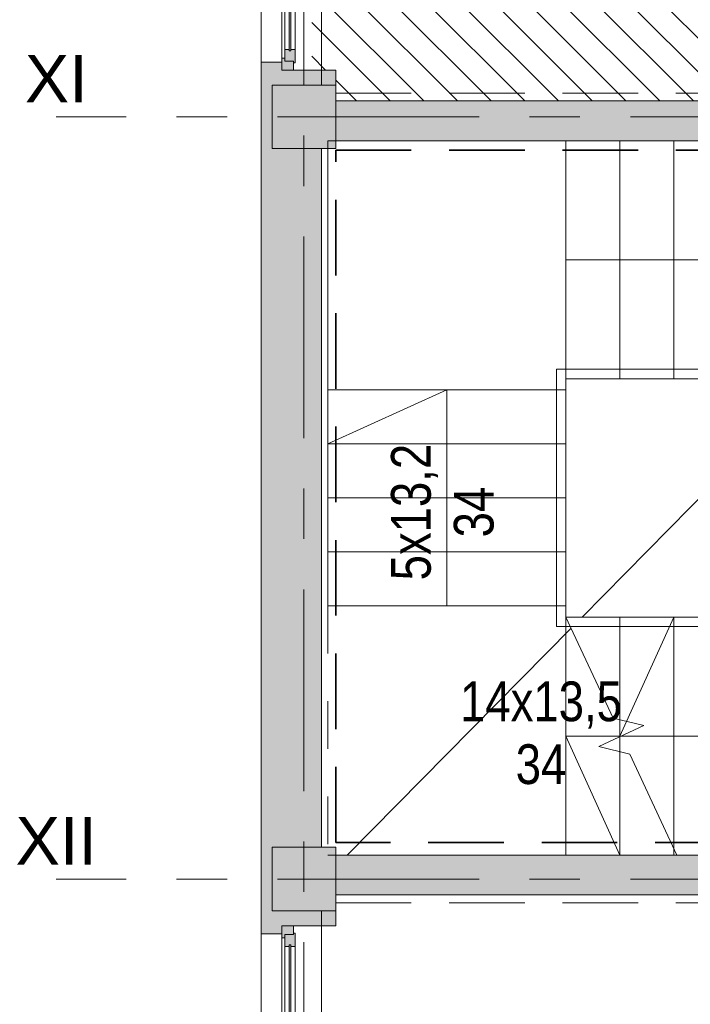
# Model space of a CAD drawing. Header units: centimetres. Extents: x -1737 to 22393, y -8842 to 3838.
# Tile 70 of 167: x -1392 to -969, y 1289 to 1910. Entities that reach past the tile are written whole.
import ezdxf

# ---------------------------------------------------------------- set-up
doc = ezdxf.new("R2010")
doc.units = ezdxf.units.CM
for name, pattern in [('Dash', [60, 30, -30]), ('Hidden', [71.4375, 47.625, -23.8125]), ('Oś', [222.25, 127, -31.75, 31.75, -31.75]), ('Ukryte', [71.438, 47.625, -23.813])]:
    doc.linetypes.add(name, pattern=pattern)
for name, color, linetype, lineweight in [('A-AREA', 32, 'Continuous', 13), ('A-DETL', 90, 'Continuous', 9), ('A-DETL-GENF', 92, 'Continuous', 9), ('A-DETL-HDLN', 90, 'Ukryte', 9), ('A-DETL-THIN', 151, 'Continuous', 9), ('A-GLAZ', 151, 'Continuous', 13), ('A-WALL', 113, 'Continuous', 13), ('A-WALL-PATT', 111, 'Continuous', 13), ('G-ANNO-TEXT', 231, 'Continuous', 13), ('S-COLS', 52, 'Continuous', 13), ('S-GRID', 1, 'Continuous', 13), ('S-GRID-IDEN', 1, 'Continuous', 13), ('S-STRS', 31, 'Continuous', 13), ('S-STRS-MBND', 31, 'Continuous', 13)]:
    doc.layers.add(name, color=color, linetype=linetype, lineweight=lineweight)
doc.styles.add('Arial Narrow_3', font='ARIALN.TTF', dxfattribs={"height": 25})
doc.styles.add('Arial_4', font='arial.ttf', dxfattribs={"height": 30})

# ---------------------------------------------------------------- blocks, each defined once
blk = doc.blocks.new('M_Concrete-Square-Column - 400 x 400mm-1512407-3_piętro I __3_90 m_ - stan projektowany')
at = {"layer": 'S-COLS', "lineweight": 9}
blk.add_hatch(color=253, dxfattribs=at).paths.add_polyline_path([(20, -20), (20, 20), (-20, 20), (-20, -20), (11, -20)], flags=0)
for p, q in [((20, 20), (-20, 20)), ((-20, 20), (-20, -20)), ((20, -20), (20, 20)), ((-20, -20), (20, -20))]:
    blk.add_line(p, q, dxfattribs=at)
blk = doc.blocks.new('Okno - automatyczna etykieta - 181x181 _nietypowy podział_-2208595-3_piętro I __3_90 m_ - stan projektowany')
at = {"layer": 'A-GLAZ', "lineweight": 9}
h = blk.add_hatch(color=253, dxfattribs=at)
h.paths.add_polyline_path([(90.5, -0.77), (90.5, 1.5), (85, 1.5), (85, -4), (83, -4), (83, -6), (90.5, -6)], flags=0)
h.paths.add_polyline_path([(-83, -6), (-83, -4), (-85, -4), (-85, 1.5), (-90.5, 1.5), (-90.5, -6), (-85, -6)], flags=0)
h = blk.add_hatch(color=253, dxfattribs=at)
h.paths.add_polyline_path([(86, 1.77), (86, 2.5), (77.5, 2.5), (77.5, -0.25), (78.5, -0.25), (78.5, -1.25), (77.5, -1.25), (77.5, -4), (85, -4), (85, 1.5), (86, 1.5)], flags=0)
h.paths.add_polyline_path([(-77.5, -1.67), (-77.5, -1.25), (-78.5, -1.25), (-78.5, -0.25), (-77.5, -0.25), (-77.5, 2.5), (-86, 2.5), (-86, 1.5), (-85, 1.5), (-85, -4), (-77.5, -4)], flags=0)
blk.add_hatch(color=253, dxfattribs=at).paths.add_polyline_path([(78.5, -0.77), (78.5, -0.25), (-78.5, -0.25), (-78.5, -1.25), (78.5, -1.25)], flags=0)
for p, q in [((-90.5, 1.5), (-85, 1.5)), ((-90.5, -6), (-90.5, 1.5)), ((-86, 2.5), (-77.5, 2.5)), ((-86, 1.5), (-86, 2.5)), ((-85, 1.5), (-86, 1.5)), ((-85, -4), (-85, 1.5)), ((-85, 1.5), (-85, -4)), ((-77.5, 2.5), (-77.5, -0.25)), ((77.5, 2.5), (-77.5, 2.5)), ((77.5, 2.5), (86, 2.5)), ((77.5, -0.25), (77.5, 2.5)), ((85, 1.5), (85, -4)), ((86, 1.5), (85, 1.5)), ((85, 1.5), (90.5, 1.5)), ((85, -4), (85, 1.5)), ((86, 2.5), (86, 1.5)), ((90.5, 1.5), (90.5, -6)), ((-83, -6), (-90.5, -6)), ((-90.5, -6), (90.5, -6)), ((-77.5, -4), (-85, -4)), ((-85, -4), (-83, -4)), ((-83, -4), (-83, -6)), ((83, -6), (-83, -6)), ((-78.5, -1.25), (-78.5, -0.25)), ((-78.5, -0.25), (78.5, -0.25)), ((-78.5, -0.25), (-78.5, -1.25)), ((-77.5, -0.25), (-78.5, -0.25)), ((78.5, -1.25), (-78.5, -1.25)), ((-78.5, -1.25), (-77.5, -1.25)), ((-77.5, -1.25), (-77.5, -4)), ((77.5, -4), (-77.5, -4)), ((78.5, -0.25), (77.5, -0.25)), ((77.5, -1.25), (78.5, -1.25)), ((77.5, -4), (77.5, -1.25)), ((85, -4), (77.5, -4)), ((78.5, -0.25), (78.5, -1.25)), ((78.5, -1.25), (78.5, -0.25)), ((83, -4), (85, -4)), ((83, -6), (83, -4)), ((90.5, -6), (83, -6))]:
    blk.add_line(p, q, dxfattribs=at)
blk = doc.blocks.new('Okno - automatyczna etykieta - 181x181 _nietypowy podział_-2208597-3_piętro I __3_90 m_ - stan projektowany')
at = {"layer": 'A-GLAZ', "lineweight": 9}
h = blk.add_hatch(color=253, dxfattribs=at)
h.paths.add_polyline_path([(-90.5, -1.5), (-85, -1.5), (-85, 4), (-83, 4), (-83, 6), (-90.5, 6), (-90.5, 0.77)], flags=0)
h.paths.add_polyline_path([(83, 6), (83, 4), (85, 4), (85, -1.5), (90.5, -1.5), (90.5, 6), (85, 6)], flags=0)
h = blk.add_hatch(color=253, dxfattribs=at)
h.paths.add_polyline_path([(-86, -1.77), (-86, -2.5), (-77.5, -2.5), (-77.5, 0.25), (-78.5, 0.25), (-78.5, 1.25), (-77.5, 1.25), (-77.5, 4), (-85, 4), (-85, -1.5), (-86, -1.5)], flags=0)
h.paths.add_polyline_path([(77.5, 0.25), (77.5, -2.5), (86, -2.5), (86, -1.5), (85, -1.5), (85, 4), (77.5, 4), (77.5, 1.25), (78.5, 1.25), (78.5, 0.25)], flags=0)
blk.add_hatch(color=253, dxfattribs=at).paths.add_polyline_path([(-78.5, 1.25), (-78.5, 0.25), (78.5, 0.25), (78.5, 1.25), (-52.06, 1.25)], flags=0)
for p, q in [((-83, 6), (-90.5, 6)), ((-90.5, 6), (-90.5, -1.5)), ((-90.5, 6), (90.5, 6)), ((-77.5, 4), (-85, 4)), ((-85, 4), (-85, -1.5)), ((-85, -1.5), (-85, 4)), ((-85, 4), (-83, 4)), ((-83, 4), (-83, 6)), ((83, 6), (-83, 6)), ((78.5, 1.25), (-78.5, 1.25)), ((-78.5, 1.25), (-78.5, 0.25)), ((-78.5, 0.25), (-78.5, 1.25)), ((-78.5, 1.25), (-77.5, 1.25)), ((-78.5, 0.25), (78.5, 0.25)), ((-77.5, 0.25), (-78.5, 0.25)), ((-77.5, 1.25), (-77.5, 4)), ((77.5, 4), (-77.5, 4)), ((-77.5, -2.5), (-77.5, 0.25)), ((85, 4), (77.5, 4)), ((77.5, 4), (77.5, 1.25)), ((77.5, 1.25), (78.5, 1.25)), ((77.5, 0.25), (77.5, -2.5)), ((78.5, 0.25), (77.5, 0.25)), ((78.5, 0.25), (78.5, 1.25)), ((78.5, 1.25), (78.5, 0.25)), ((90.5, 6), (83, 6)), ((83, 6), (83, 4)), ((83, 4), (85, 4)), ((85, -1.5), (85, 4)), ((85, 4), (85, -1.5)), ((90.5, -1.5), (90.5, 6)), ((-90.5, -1.5), (-85, -1.5)), ((-85, -1.5), (-86, -1.5)), ((-86, -1.5), (-86, -2.5)), ((-86, -2.5), (-77.5, -2.5)), ((77.5, -2.5), (-77.5, -2.5)), ((77.5, -2.5), (86, -2.5)), ((86, -1.5), (85, -1.5)), ((85, -1.5), (90.5, -1.5)), ((86, -2.5), (86, -1.5))]:
    blk.add_line(p, q, dxfattribs=at)

msp = doc.modelspace()

# ---------------------------------------------------------------- hatches: boundary and pattern name
at = {"layer": 'A-DETL-GENF'}
h = msp.add_hatch(dxfattribs=at)
h.set_pattern_fill('FP_1', color=8, style=0, pattern_type=2)
h.set_pattern_definition([(315, (0, 0), (10.6066, 10.6066), [])])
h.paths.add_polyline_path([(-761.21, 1858.33), (-632.62, 1858.33), (-632.62, 1868.33), (-604.62, 1868.33), (-604.62, 2018.33), (-632.62, 2018.33), (-632.62, 2530.33), (-824.62, 2530.33), (-824.62, 2822.33), (-1192.62, 2822.33), (-1192.62, 2788.33), (-1207.62, 2788.33), (-1207.62, 2348.33), (-1192.62, 2348.33), (-1192.62, 2304.83), (-1188.62, 2304.83), (-1188.62, 2308.33), (-1182.62, 2308.33), (-1182.62, 2298.83), (-1207.62, 2298.83), (-1207.62, 2117.83), (-1201.62, 2117.83), (-1201.62, 2058.83), (-1207.62, 2058.83), (-1207.62, 1877.83), (-1192.62, 1877.83), (-1192.62, 1858.33), (-763.95, 1858.33)], flags=0)
at = {"layer": 'A-WALL-PATT'}
h = msp.add_hatch(color=9, dxfattribs=at)
h.paths.add_polyline_path([(-1239.62, 1833.33), (-1232.62, 1833.33), (-1232.62, 1868.33), (-1201.62, 1868.33), (-1201.62, 1877.83), (-1226.62, 1877.83), (-1226.62, 1882.83), (-1239.62, 1882.83), (-1239.62, 1877.83)], flags=0)
h.paths.add_polyline_path([(-1239.62, 2053.83), (-1226.62, 2053.83), (-1226.62, 2058.83), (-1201.62, 2058.83), (-1201.62, 2117.83), (-1226.62, 2117.83), (-1226.62, 2122.83), (-1239.62, 2122.83), (-1239.62, 2058.83)], flags=0)
h.paths.add_polyline_path([(-1229.79, 2293.83), (-1226.62, 2293.83), (-1226.62, 2298.83), (-1201.62, 2298.83), (-1201.62, 2308.33), (-1232.62, 2308.33), (-1232.62, 2338.33), (-1239.62, 2338.33), (-1239.62, 2293.83), (-1232.62, 2293.83)], flags=0)
for points in [[(-1192.62, 1868.33), (-1192.62, 1877.83), (-1201.62, 1877.83), (-1201.62, 1868.33), (-1197.62, 1868.33)], [(-1232.62, 1383.33), (-1232.62, 1388.33), (-1201.62, 1388.33), (-1201.62, 1828.33), (-1232.62, 1828.33), (-1232.62, 1833.33), (-1239.62, 1833.33), (-1239.62, 1383.33)], [(-1197.62, 1338.83), (-1192.62, 1338.83), (-1192.62, 1348.33), (-1201.62, 1348.33), (-1201.62, 1338.83)]]:
    msp.add_hatch(color=9, dxfattribs=at).paths.add_polyline_path(points, flags=0)
h = msp.add_hatch(color=9, dxfattribs=at)
h.paths.add_polyline_path([(-1192.62, 1833.33), (-632.62, 1833.33), (-632.62, 1858.33), (-1192.62, 1858.33), (-1192.62, 1833.54)], flags=0)
h.paths.add_polyline_path([(-592.62, 1833.33), (-572.62, 1833.33), (-572.62, 1858.33), (-592.62, 1858.33), (-592.62, 1834.85)], flags=0)
h = msp.add_hatch(color=9, dxfattribs=at)
h.paths.add_polyline_path([(-1201.62, 381.33), (-1201.62, 388.33), (-1232.62, 388.33), (-1232.62, 428.33), (-1201.62, 428.33), (-1201.62, 437.83), (-1226.62, 437.83), (-1226.62, 442.83), (-1239.62, 442.83), (-1239.62, 381.33), (-1232.62, 381.33)], flags=0)
h.paths.add_polyline_path([(-1226.62, 613.83), (-1226.62, 618.83), (-1201.62, 618.83), (-1201.62, 677.83), (-1226.62, 677.83), (-1226.62, 682.83), (-1239.62, 682.83), (-1239.62, 613.83)], flags=0)
h.paths.add_polyline_path([(-1239.62, 853.83), (-1226.62, 853.83), (-1226.62, 858.83), (-1201.62, 858.83), (-1201.62, 868.33), (-1232.62, 868.33), (-1232.62, 908.33), (-1201.62, 908.33), (-1201.62, 917.83), (-1226.62, 917.83), (-1226.62, 922.83), (-1239.62, 922.83), (-1239.62, 858.83)], flags=0)
h.paths.add_polyline_path([(-1239.62, 1093.83), (-1226.62, 1093.83), (-1226.62, 1098.83), (-1201.62, 1098.83), (-1201.62, 1157.83), (-1226.62, 1157.83), (-1226.62, 1162.83), (-1239.62, 1162.83), (-1239.62, 1098.83)], flags=0)
h.paths.add_polyline_path([(-1229.43, 1333.83), (-1226.62, 1333.83), (-1226.62, 1338.83), (-1201.62, 1338.83), (-1201.62, 1348.33), (-1232.62, 1348.33), (-1232.62, 1383.33), (-1239.62, 1383.33), (-1239.62, 1333.83)], flags=0)
h = msp.add_hatch(color=9, dxfattribs=at)
h.paths.add_polyline_path([(-753.54, 1358.33), (-632.62, 1358.33), (-632.62, 1383.33), (-1192.62, 1383.33), (-1192.62, 1358.33), (-769.91, 1358.33)], flags=0)
h.paths.add_polyline_path([(-592.62, 1358.33), (-572.62, 1358.33), (-572.62, 1383.33), (-592.62, 1383.33), (-592.62, 1365.15)], flags=0)

# ---------------------------------------------------------------- linework, layer by layer
at = {"layer": 'A-AREA', "lineweight": 9}
for p, q in [((-1037.41, 1533.33), (-741.62, 1833.33)), ((-1185.3, 1383.33), (-1044.34, 1526.29))]:
    msp.add_line(p, q, dxfattribs=at)
at = {"layer": 'A-DETL', "linetype": 'Hidden', "lineweight": 35}
for p, q in [((-1192.62, 1827.33), (-586.62, 1827.33)), ((-1192.62, 1391.33), (-1192.62, 1827.33)), ((-586.62, 1391.33), (-1192.62, 1391.33))]:
    msp.add_line(p, q, dxfattribs=at)
at = {"layer": 'A-DETL-HDLN'}
for p, q in [((-1192.62, 1863.33), (1167.38, 1863.33)), ((-1192.62, 1863.33), (1167.38, 1863.33)), ((-1192.62, 1833.33), (1167.38, 1833.33)), ((-1192.62, 1833.33), (1167.38, 1833.33)), ((-1192.62, 1383.33), (1167.38, 1383.33)), ((-1192.62, 1383.33), (1167.38, 1383.33)), ((-1192.62, 1353.33), (1167.38, 1353.33)), ((-1192.62, 1353.33), (1167.38, 1353.33))]:
    msp.add_line(p, q, dxfattribs=at)
at = {"layer": 'A-DETL-THIN'}
for p, q in [((-1047.62, 1758.33), (-741.62, 1758.33)), ((-1053.62, 1689.33), (-735.62, 1689.33)), ((-1053.62, 1527.33), (-1053.62, 1689.33)), ((-1122.62, 1676.33), (-1197.62, 1642.33)), ((-1122.62, 1540.33), (-1122.62, 1676.33)), ((-1047.62, 1383.33), (-1047.62, 1533.33)), ((-1013.62, 1458.33), (-979.62, 1533.33)), ((-1013.62, 1383.33), (-1013.62, 1533.33)), ((-735.62, 1527.33), (-1053.62, 1527.33)), ((-741.62, 1458.33), (-1047.62, 1458.33)), ((-1047.62, 1458.33), (-1013.62, 1383.33))]:
    msp.add_line(p, q, dxfattribs=at)
at = {"layer": 'A-WALL', "lineweight": 9}
for p, q in [((-1239.62, 381.33), (-1239.62, 2338.33)), ((-1201.62, 2308.33), (-1201.62, 1868.33)), ((-1226.62, 1882.83), (-1239.62, 1882.83)), ((-1192.62, 1877.83), (-1219.12, 1877.83)), ((-1192.62, 1868.33), (-1192.62, 1877.83)), ((-632.62, 1858.33), (-1192.62, 1858.33)), ((-1192.62, 1833.33), (-632.62, 1833.33)), ((-1201.62, 1388.33), (-1201.62, 1828.33)), ((-632.62, 1383.33), (-1192.62, 1383.33)), ((-1192.62, 1358.33), (-901.62, 1358.33)), ((-1201.62, 1348.33), (-1201.62, 1338.83)), ((-1192.62, 1338.83), (-1192.62, 1348.33)), ((-1239.62, 1333.83), (-1226.62, 1333.83)), ((-1219.12, 1338.83), (-1192.62, 1338.83)), ((-1201.62, 1338.83), (-1201.62, 908.33))]:
    msp.add_line(p, q, dxfattribs=at)
at = {"layer": 'S-GRID', "linetype": 'Oś'}
for p, q in [((-1212.62, 2884.27), (-1212.62, 27.13)), ((1342.46, 1848.33), (-1368.76, 1848.33)), ((1342.46, 1368.33), (-1368.76, 1368.33))]:
    msp.add_line(p, q, dxfattribs=at)
at = {"layer": 'S-STRS', "lineweight": 9}
for p, q in [((-1047.62, 1833.33), (-1047.62, 1683.33)), ((-1047.62, 1833.33), (-1047.62, 1683.33)), ((-1013.62, 1833.33), (-1013.62, 1683.33)), ((-1013.62, 1833.33), (-1013.62, 1683.33)), ((-979.62, 1833.33), (-979.62, 1683.33)), ((-979.62, 1833.33), (-979.62, 1683.33)), ((-1197.62, 1828.33), (-1197.62, 1676.33)), ((-1047.62, 1676.33), (-1047.62, 1683.33)), ((-1047.62, 1683.33), (-1013.62, 1683.33)), ((-1013.62, 1683.33), (-979.62, 1683.33)), ((-979.62, 1683.33), (-945.62, 1683.33)), ((-1197.62, 1676.33), (-1047.62, 1676.33)), ((-1197.62, 1642.33), (-1197.62, 1676.33)), ((-1197.62, 1676.33), (-1047.62, 1676.33)), ((-1047.62, 1642.33), (-1047.62, 1676.33)), ((-1197.62, 1608.33), (-1197.62, 1642.33)), ((-1197.62, 1642.33), (-1047.62, 1642.33)), ((-1197.62, 1642.33), (-1047.62, 1642.33)), ((-1047.62, 1608.33), (-1047.62, 1642.33)), ((-1197.62, 1574.33), (-1197.62, 1608.33)), ((-1197.62, 1608.33), (-1047.62, 1608.33)), ((-1197.62, 1608.33), (-1047.62, 1608.33)), ((-1047.62, 1574.33), (-1047.62, 1608.33)), ((-1197.62, 1540.33), (-1197.62, 1574.33)), ((-1197.62, 1574.33), (-1047.62, 1574.33)), ((-1197.62, 1574.33), (-1047.62, 1574.33)), ((-1047.62, 1540.33), (-1047.62, 1574.33)), ((-1197.62, 1540.33), (-1047.62, 1540.33)), ((-1197.62, 1540.33), (-1047.62, 1540.33)), ((-1013.62, 1533.33), (-1047.62, 1533.33)), ((-979.62, 1533.33), (-1013.62, 1533.33)), ((-1013.62, 1468.61), (-1013.62, 1533.33)), ((-1013.62, 1468.61), (-1013.62, 1533.33)), ((-945.62, 1533.33), (-979.62, 1533.33)), ((-979.62, 1387.5), (-979.62, 1533.33)), ((-979.62, 1387.5), (-979.62, 1533.33)), ((-1013.62, 1448.52), (-1013.62, 1457.87)), ((-1013.62, 1448.52), (-1013.62, 1457.87))]:
    msp.add_line(p, q, dxfattribs=at)
at = {"layer": 'S-STRS-MBND', "linetype": 'Dash', "lineweight": 9}
for p, q in [((-1197.62, 1833.33), (-1197.62, 1676.33)), ((-1047.62, 1833.33), (-1197.62, 1833.33)), ((-1047.62, 1833.33), (-1047.62, 1683.33)), ((-1047.62, 1833.33), (-741.62, 1833.33)), ((-1047.62, 1833.33), (-1047.62, 1683.33)), ((-1013.62, 1833.33), (-1013.62, 1683.33)), ((-1013.62, 1833.33), (-1013.62, 1683.33)), ((-979.62, 1833.33), (-979.62, 1683.33)), ((-979.62, 1833.33), (-979.62, 1683.33)), ((-1047.62, 1676.33), (-1047.62, 1683.33)), ((-1047.62, 1683.33), (-741.62, 1683.33)), ((-1197.62, 1676.33), (-1047.62, 1676.33)), ((-1197.62, 1540.33), (-1197.62, 1676.33)), ((-1197.62, 1676.33), (-1047.62, 1676.33)), ((-1047.62, 1540.33), (-1047.62, 1676.33)), ((-1197.62, 1642.33), (-1047.62, 1642.33)), ((-1197.62, 1642.33), (-1047.62, 1642.33)), ((-1197.62, 1608.33), (-1047.62, 1608.33)), ((-1197.62, 1608.33), (-1047.62, 1608.33)), ((-1197.62, 1574.33), (-1047.62, 1574.33)), ((-1197.62, 1574.33), (-1047.62, 1574.33)), ((-1197.62, 1540.33), (-1197.62, 1383.33)), ((-1197.62, 1540.33), (-1047.62, 1540.33)), ((-1197.62, 1540.33), (-1047.62, 1540.33)), ((-1047.62, 1533.33), (-1047.62, 1540.33)), ((-1047.62, 1383.33), (-1047.62, 1533.33)), ((-1047.62, 1383.33), (-1047.62, 1533.33)), ((-1013.62, 1457.87), (-1013.62, 1468.61)), ((-1013.62, 1457.87), (-1013.62, 1468.61)), ((-1013.62, 1383.33), (-1013.62, 1448.52)), ((-1013.62, 1383.33), (-1013.62, 1448.52)), ((-1197.62, 1383.33), (-1047.62, 1383.33)), ((-1016.71, 1383.33), (-1047.62, 1383.33)), ((-979.62, 1383.33), (-979.62, 1387.5)), ((-979.62, 1383.33), (-979.62, 1387.5))]:
    msp.add_line(p, q, dxfattribs=at)
at = {"layer": 'S-STRS-MBND', "lineweight": 9}
for p, q in [((-1047.62, 1533.33), (-1017.93, 1469.65)), ((-1017.93, 1469.65), (-998.49, 1464.93)), ((-998.49, 1464.93), (-1026.81, 1451.72)), ((-1026.81, 1451.72), (-1007.37, 1447)), ((-1007.37, 1447), (-977.68, 1383.33))]:
    msp.add_line(p, q, dxfattribs=at)

# ---------------------------------------------------------------- block references
at = {"layer": 'A-GLAZ', "lineweight": 9}
for name, p, rotation in [('Okno - automatyczna etykieta - 181x181 _nietypowy podział_-2208597-3_piętro I __3_90 m_ - stan projektowany', (-1220.62, 1968.33), 90.00000000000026), ('Okno - automatyczna etykieta - 181x181 _nietypowy podział_-2208595-3_piętro I __3_90 m_ - stan projektowany', (-1220.62, 1248.33), 270.0000000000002)]:
    msp.add_blockref(name, p, dxfattribs=dict(at, rotation=rotation))
at = {"layer": 'S-COLS', "lineweight": 9}
for p in [(-1212.62, 1848.33), (-1212.62, 1368.33)]:
    msp.add_blockref('M_Concrete-Square-Column - 400 x 400mm-1512407-3_piętro I __3_90 m_ - stan projektowany', p, dxfattribs=at)

# ---------------------------------------------------------------- texts
at = {"layer": 'G-ANNO-TEXT', "color": 7, "insert": (-1157.77, 1599.43), "char_height": 25, "width": 87.567, "attachment_point": 2, "rotation": 90, "line_spacing_factor": 0.949189, "style": 'Arial Narrow_3'}
msp.add_mtext('\\pxqc,t5.08,10.16,15.24,20.32,25.4,30.48,35.56,40.64,45.72,50.8,55.88,60.96,66.04,71.12,76.2,81.28,86.36,91.44,96.52,101.6,106.68,111.76,116.84,121.92,127,132.08,137.16,142.24,147.32,152.4,157.48,162.56;{5x13,2\\P34}', dxfattribs=at)
at = {"layer": 'G-ANNO-TEXT', "color": 7, "insert": (-1063.31, 1492.74), "char_height": 25, "width": 103.525, "attachment_point": 2, "line_spacing_factor": 0.949189, "style": 'Arial Narrow_3'}
msp.add_mtext('\\pxqc,t5.08,10.16,15.24,20.32,25.4,30.48,35.56,40.64,45.72,50.8,55.88,60.96,66.04,71.12,76.2,81.28,86.36,91.44,96.52,101.6,106.68,111.76,116.84,121.92,127,132.08,137.16,142.24,147.32,152.4,157.48,162.56;{14x13,5\\P34}', dxfattribs=at)
at = {"layer": 'S-GRID-IDEN', "char_height": 30, "attachment_point": 5, "line_spacing_factor": 0.936439, "style": 'Arial_4'}
for s, insert, width in [('\\pxqc,t4.23333,8.46667,12.7,16.93333,21.16667,25.4,29.63333,33.86667,38.1,42.33333,46.56667,50.8,55.03333,59.26667,63.5,67.73333,71.96667,76.2,80.43333,84.66667,88.9,93.13333,97.36667,101.6,105.83333,110.06667,114.3,118.53333,122.76667,127,131.23333,135.46667;{XI}', (-1368.64, 1872.39), 39.7), ('\\pxqc,t4.23333,8.46667,12.7,16.93333,21.16667,25.4,29.63333,33.86667,38.1,42.33333,46.56667,50.8,55.03333,59.26667,63.5,67.73333,71.96667,76.2,80.43333,84.66667,88.9,93.13333,97.36667,101.6,105.83333,110.06667,114.3,118.53333,122.76667,127,131.23333,135.46667;{XII}', (-1368.64, 1392.39), 51.6)]:
    msp.add_mtext(s, dxfattribs=dict(at, insert=insert, width=width))

doc.saveas('drawing.dxf')
